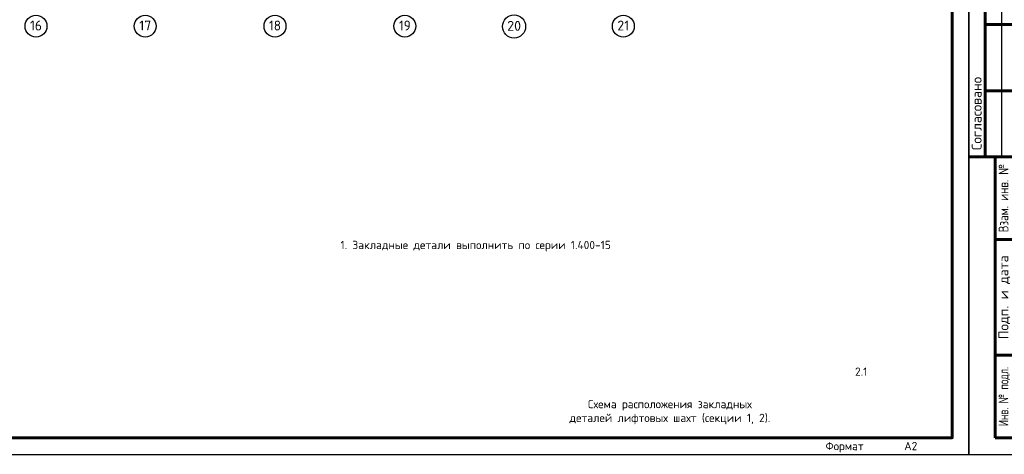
# Model space of a CAD drawing. Header units: millimetres. Extents: x 40580 to 559114, y -343730 to 81020.
# Tile 179 of 256: x 260853 to 290594, y -96794 to -83646. Entities that reach past the tile are written whole.
import ezdxf
from ezdxf.enums import TextEntityAlignment as Align

# ---------------------------------------------------------------- set-up
doc = ezdxf.new("R2010")
doc.units = ezdxf.units.MM
doc.linetypes.add('______5', pattern=[1100, 800, -100, 100, -100])
for name, color, linetype, lineweight in [('0.05', 7, 'Continuous', 5), ('Обрамление проемов стержнями', 7, 'Continuous', 25), ('ТЕКСТ', 7, 'Continuous', 15)]:
    doc.layers.add(name, color=color, linetype=linetype, lineweight=lineweight)
doc.layers.add('___________________', color=253, linetype='______5')
doc.layers.add('Тонкие', color=7, linetype='Continuous')
doc.styles.add('Arial', font='ariali.ttf')
doc.styles.add('ISOCPEUR', font='isocpeur.ttf')
doc.styles.add('ГОСТ', font='isocpeur.ttf')
doc.styles.add('ГОСТ 2.304', font='isocpeur.ttf')

# ---------------------------------------------------------------- blocks, each defined once
blk = doc.blocks.new('Из_буфера21367')
at = {"linetype": 'Continuous', "lineweight": 60, "ltscale": 100}
for p, q in [((58933, 500), (58933, 6000)), ((40433, 500), (58933, 500))]:
    blk.add_line(p, q, dxfattribs=at)
at = {"linetype": 'Continuous', "lineweight": 25, "ltscale": 100}
blk.add_lwpolyline([(33, 0), (59433, 0), (59433, 42000), (33, 42000), (33, 0)], dxfattribs=at)
blk.add_lwpolyline([(33, 0), (59433, 0), (59433, 42000), (33, 42000), (33, 0)], dxfattribs=at)
at = {"linetype": 'Continuous', "lineweight": 60, "ltscale": 100}
blk.add_lwpolyline([(2033, 500), (58933, 500), (58933, 41500), (2033, 41500), (2033, 500)], dxfattribs=at)
at = {"linetype": 'Continuous', "lineweight": 25, "ltscale": 100, "style": 'ГОСТ 2.304'}
blk.add_text('Формат', height=250, dxfattribs=at).set_placement((55683, 125), align=Align.CENTER)
blk.add_text('A2', height=250, dxfattribs=at).set_placement((57483, 125))
blk = doc.blocks.new('Из_буфера8386')
at = {"linetype": 'Continuous', "lineweight": 60}
for p, q in [((562, 9000), (562, 15500)), ((562, 13000), (2062, 13000)), ((562, 11000), (2062, 11000)), ((62, 9000), (2062, 9000)), ((862, 500), (862, 9000)), ((862, 6500), (2062, 6500)), ((862, 3000), (2062, 3000)), ((2062, 500), (862, 500))]:
    blk.add_line(p, q, dxfattribs=at)
at = {"linetype": 'Continuous', "lineweight": 25}
blk.add_line((1062, 9000), (1062, 15500), dxfattribs=at)
at = {"linetype": 'Continuous', "lineweight": 25, "ltscale": 100}
blk.add_lwpolyline([(62, 59400), (62, 0), (42062, 0), (42062, 59400), (62, 59400)], dxfattribs=at)
blk.add_lwpolyline([(62, 59400), (62, 0), (42062, 0), (42062, 59400), (62, 59400)], dxfattribs=at)
at = {"linetype": 'Continuous', "lineweight": 25, "style": 'ГОСТ 2.304'}
blk.add_text('Согласовано', height=300, rotation=90, dxfattribs=at).set_placement((450, 9200))
for s, width, p in [('Взам. инв. №', 0.8, (1112, 7750)), ('Инв. № подл.', 0.7, (1112, 1750))]:
    blk.add_text(s, height=300, rotation=90, dxfattribs=dict(at, width=width)).set_placement(p, align=Align.MIDDLE_CENTER)
blk.add_text('Подп. и дата', height=300, rotation=90, dxfattribs=at).set_placement((1112, 4750), align=Align.MIDDLE_CENTER)

msp = doc.modelspace()

# ---------------------------------------------------------------- linework, layer by layer
at = {"layer": '___________________', "color": 7, "linetype": 'Continuous'}
for centre, radius in [((261345.1, -83842.8), 330.4), ((264645.1, -83842.8), 330.4), ((268565.1, -83842.8), 330.4), ((272485.1, -83842.8), 330.4), ((275786.4, -83852.3), 349.3), ((279085.1, -83842.8), 330.4)]:
    msp.add_circle(centre, radius, dxfattribs=at)

# ---------------------------------------------------------------- block references
at = {"layer": '0.05', "ltscale": 50}
msp.add_blockref('Из_буфера21367', (230087.3, -96794), dxfattribs=at)
at = {"layer": 'Тонкие'}
msp.add_blockref('Из_буфера8386', (289458, -96794), dxfattribs=at)

# ---------------------------------------------------------------- texts
at = {"linetype": 'Continuous', "lineweight": 25, "style": 'ГОСТ 2.304'}
msp.add_text('2.1', height=250, dxfattribs=at).set_placement((286269.9, -94294), align=Align.MIDDLE_CENTER)
at = {"layer": '___________________', "color": 7, "linetype": 'Continuous', "style": 'ISOCPEUR'}
for s, width, p, p2 in [('16', 0.999536, (261165.1, -83973.3), (261524.9, -83973.3)), ('17', 0.999536, (264465.1, -83973.3), (264824.9, -83973.3)), ('18', 0.999536, (268385.1, -83973.3), (268744.9, -83973.3)), ('19', 0.999536, (272305.1, -83973.3), (272664.9, -83973.3)), ('20', 0.999205, (275576.4, -83982.8), (275996.1, -83982.8)), ('21', 0.999536, (278905.1, -83973.3), (279264.9, -83973.3))]:
    msp.add_text(s, height=300, dxfattribs=dict(at, width=width)).set_placement(p, p2, align=Align.FIT)
at = {"layer": 'Обрамление проемов стержнями', "color": 7, "linetype": 'Continuous', "lineweight": 13, "transparency": 33554687, "insert": (270544, -90335.7), "char_height": 250, "width": 13747.235, "attachment_point": 1, "line_spacing_factor": 0.903614, "style": 'Arial'}
msp.add_mtext('{\\fISOCPEUR|b0|i0|c0|p34;1. Закладные детали выполнить по серии 1.400-15}', dxfattribs=at)
at = {"layer": 'ТЕКСТ', "color": 7, "insert": (277432.4, -95149.7), "char_height": 250, "attachment_point": 1, "style": 'ГОСТ'}
msp.add_mtext_dynamic_manual_height_columns('\\pxqc;Схема расположения закладных деталей лифтовых шахт (секции 1, 2).', width=6119.959, gutter_width=12.5, heights=[0], dxfattribs=at)

doc.saveas('drawing.dxf')
